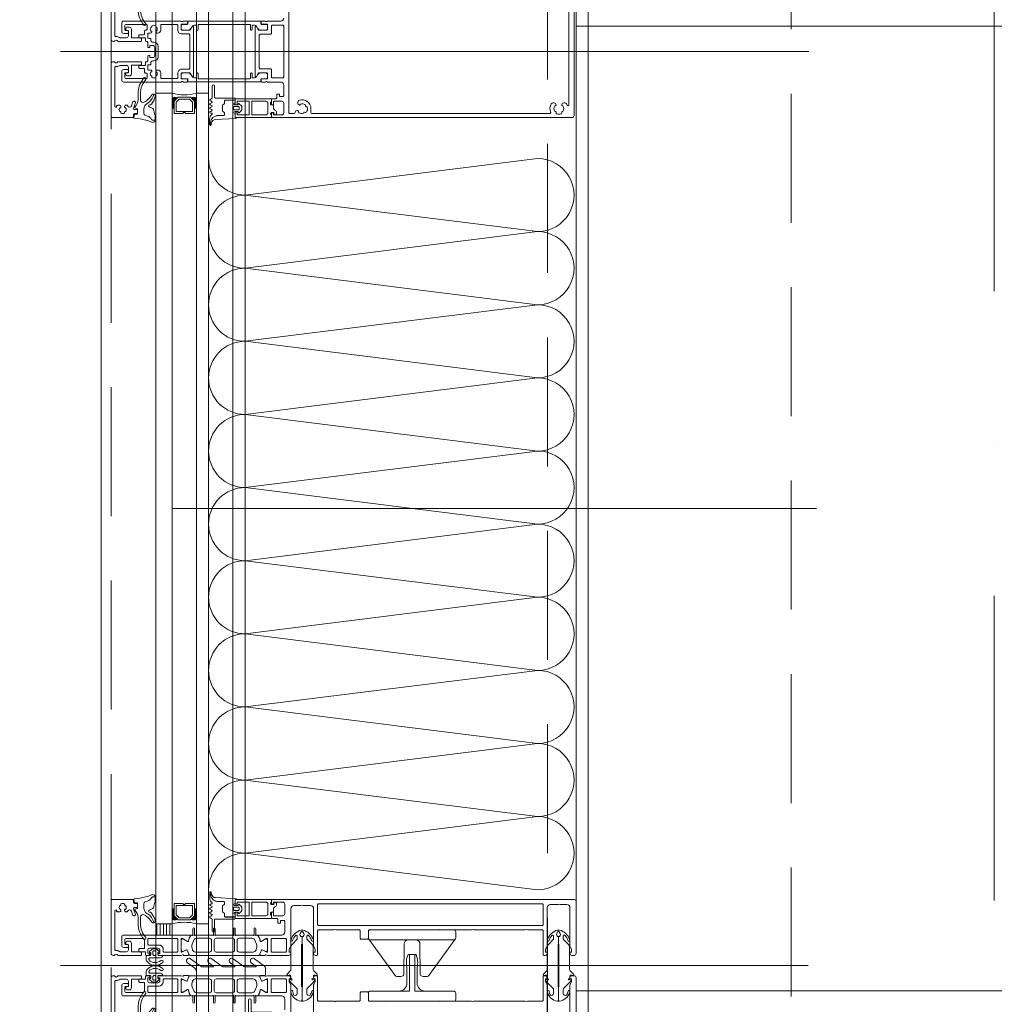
# Model space of a CAD drawing. Header units: millimetres. Extents: x 213386 to 459888, y 74252 to 208052.
# Tile 143 of 256: x 372997 to 373477, y 166688 to 167173. Entities that reach past the tile are written whole.
import ezdxf

# ---------------------------------------------------------------- set-up
doc = ezdxf.new("R2010")
doc.units = ezdxf.units.MM
for name, pattern in [('CK_Čerchovaná 50', [6, 3, -1.5, 0, -1.5]), ('ČERCHOVANÁ', [25.4, 12.7, -6.35, 0, -6.35]), ('ČÁRKOVANÁ', [19.05, 12.7, -6.35])]:
    doc.linetypes.add(name, pattern=pattern)
for name, color, linetype, lineweight in [('FASÁDA DETAILNÍ', 255, 'Continuous', 0), ('NOVA', 255, 'Continuous', 0), ('OSY', 255, 'Continuous', 0), ('TENKA', 255, 'Continuous', 0)]:
    doc.layers.add(name, color=color, linetype=linetype, lineweight=lineweight)

# ---------------------------------------------------------------- blocks, each defined once
blk = doc.blocks.new('nesystémový nástavec 18')
for p, q in [((-18, 6.8), (-18, 8.8)), ((-17.5, 9.3), (-15.36, 9.3)), ((-17, 6.3), (-17.5, 6.3)), ((-11, 8), (-17, 8)), ((-17, 8), (-17, 6.3)), ((-15.36, 9.3), (0, 9.3)), ((-11, 1.3), (-11, 8)), ((-2.8, 8), (-9.7, 8)), ((-9.7, 1.3), (-9.7, 8)), ((-1.8, 2.3), (-1.8, 7)), ((-0.5, 7.3), (-0.5, 6.8)), ((0, 9.3), (0, 7.8)), ((0, 6.3), (0.55, 6.3)), ((0.55, 6.3), (0.95, 5.9)), ((0.95, 5.9), (0.95, 4.8)), ((-18, 0.5), (-18, 1.8)), ((-17.5, 2.3), (-17, 2.3)), ((-1.8, 0), (-17.5, 0)), ((-17, 2.3), (-17, 1.3)), ((-17, 1.3), (-11, 1.3)), ((-9.7, 1.3), (-2.8, 1.3)), ((0, 0), (-1.8, 0)), ((-0.4, 2.23), (-0.5, 2.04)), ((-0.5, 2.04), (-0.5, 2)), ((1.2, 2.44), (0, 2.44)), ((0, 1.5), (0, 0)), ((0.95, 4.8), (0.95, 4.14)), ((0.95, 4.14), (1.2, 4.14)), ((1.2, 1.85), (1.2, 2.44)), ((1.4, 3.94), (1.4, 3.84)), ((1.6, 3.64), (1.6, 3.64)), ((1.8, 1.37), (1.7, 1.35)), ((2.25, 1.63), (1.8, 1.37)), ((2.4, 2.84), (2.4, 1.89))]:
    blk.add_line(p, q)
for centre, radius, start, end in [((-17.5, 8.8), 0.5, 90, 180), ((-17.5, 6.8), 0.5, 180.0012, 269.9988), ((-15.36, 9.8), 0.5, 270, 270.084), ((-2.8, 7), 1, 0, 90), ((0, 7.3), 0.5, 89.9955, 180.0071), ((0, 6.8), 0.5, 179.9949, 270.006), ((-17.5, 1.8), 0.5, 89.999, 180.0002), ((-17.5, 0.5), 0.5, 180, 270), ((-2.8, 2.3), 1, 270, 0), ((0, 2), 0.5, 179.9716, 270.0327), ((0, 1.94), 0.5, 89.9975, 144.0007), ((0.75, 4.8), 0.2, 359.9656, 0.0344), ((1.2, 3.94), 0.2, 359.9707, 90.0249), ((1.7, 1.85), 0.5, 179.9991, 270), ((1.6, 3.84), 0.2, 179.9737, 270.035), ((1.6, 2.84), 0.8, 0.0065, 89.9919), ((2.1, 1.89), 0.3, 299.9815, 0.0183)]:
    blk.add_arc(centre, radius, start, end)
blk = doc.blocks.new('433270')
blk.add_lwpolyline([(1, 0, 0.414364), (0, -1), (0, -1.4, 0.255924), (0.23, -1.83, -0.547723), (0.23, -3.17, 0.255924), (0, -3.6), (0, -14.6, 0.414214), (0.3, -14.9), (1.2, -14.9, 0.414214), (1.7, -14.4), (1.7, -10.3, -0.414214), (2, -10), (6, -10, 0.414248), (7, -9), (7, -7.7, 0.414179), (6.5, -7.2), (5.7, -7.2, 0.414232), (5.4, -7.5), (5.4, -8.2, -0.414198), (5.1, -8.5), (2.8, -8.5, -0.414204), (1.8, -7.5), (1.8, -4.49, -0.147432), (1.97, -3.94, 0.147461), (2.4, -2.5), (2.4, -2.3, -0.414214), (2.9, -1.8), (21.87, -1.8, -0.668178), (22.22, -2.65), (22.16, -2.72, 1), (21.59, -3.29), (21.52, -3.35, 0.198912), (21.38, -3.71), (21.38, -4.05, 0.414214), (22.08, -4.75), (22.38, -4.75, 0.576988), (22.64, -4.3, -0.311246), (24.56, -4.3, 0.576988), (24.82, -4.75), (25.3, -4.75, -0.260065), (25.3, -6.65), (24.82, -6.65, 0.576988), (24.56, -7.1, -0.311246), (22.64, -7.1, 0.576988), (22.38, -6.65), (22.08, -6.65, 0.414214), (21.38, -7.35), (21.38, -7.61, 0.267949), (21.63, -8.04), (21.89, -8.2, -0.637047), (21.73, -10), (19.83, -10.7, 0.315299), (19.5, -11.17), (19.5, -11.49, 0.520567), (20.17, -11.96), (22.83, -10.99, -0.520567), (23.5, -11.46), (23.5, -12.5, 0.414062), (24, -13), (25, -13, 0.414186), (25.5, -12.5), (25.5, -11.5, -0.414182), (26, -11), (27, -11, 0.414214), (27.5, -10.5), (27.5, -0.5, 0.414214), (27, 0), (1, 0)], format="xyb", close=True)
blk = doc.blocks.new('284325')
for points in [[(0.84, -5.23, -0.560316), (0.94, -4.73), (1.94, -4.36, 0.3153), (2.14, -4.08), (2.14, -1.89, 0.451558), (1.8, -1.59), (0.9, -1.7, -0.399586), (0.57, -1.46), (0.3, -0.07, -0.415977), (0.53, 0.29, 0.024107), (6.15, 1.24, 0.076636), (8.99, 2.34, -0.577615), (10.79, 1.3), (10.02, 1.37, 0.283171), (9.08, 0.9, -0.168429), (7.07, -0.74), (5.9, -1.16, 0.315302), (5.24, -2.1), (5.24, -4.21, 0.269719), (6.76, -6.82, -0.194797), (10.18, -11.53, -0.342663), (9.17, -11.17, 0.119207), (5.43, -7.59, 0.578571), (3.63, -8.62), (3.63, -11.77, 0.176415), (6.16, -18.72, -1), (5.24, -19.49, -0.176415), (2.43, -11.77), (2.43, -8.89, 0.208286), (0.84, -5.23)], [(8.95, -6.65), (10.32, -8.78, -0.134555), (10.79, -10.63, -0.339795), (10.19, -11.53, 0.194788), (6.76, -6.81, -0.269736), (5.25, -4.21), (5.25, -2.1, -0.315302), (5.9, -1.17), (7.07, -0.74, 0.168429), (9.09, 0.89, -0.283167), (10.01, 1.36), (10.79, 1.29), (10.79, -0.74, -0.070852), (10.71, -1.3), (9.95, -3.93, -0.241839), (9.08, -4.83), (7.93, -5.22, 0.836024), (8.08, -6.19), (8.11, -6.19, -0.255349), (8.95, -6.65)]]:
    blk.add_lwpolyline(points, format="xyb", close=True)
blk = doc.blocks.new('284336')
for points in [[(-0.7, -9.6), (-10, -9.6, 0.414511), (-10.51, -10.11), (-10.51, -15.51, -1), (-11.69, -15.51), (-11.69, -9.6), (-12.69, -8.95, -0.668884), (-12.6, -8.23), (-11.99, -8.01, 0.766384), (-11.99, -7.21), (-12.6, -6.99, -0.76831), (-12.6, -6.23), (-11.99, -6.01, 0.766384), (-11.99, -5.21), (-12.6, -4.99, -0.76831), (-12.6, -4.23), (-11.99, -4.01, 0.766384), (-11.99, -3.21), (-12.6, -2.99, -0.877523), (-12.5, -2.22), (-12.1, -2.22, 0.698129), (-11.83, -1.5, -0.220231), (-12.89, 0.78), (-12.89, 3.45, -0.157143), (-12.82, 3.68), (-12.69, 3.42, -0.067482), (-12.48, 2.53, 0.393136), (-8.66, -1.02), (-6.1, -1.02, -0.414214), (-5.61, -1.51), (-5.61, -2.22, -0.267949), (-5.85, -2.65), (-6.35, -2.93, 0.267949), (-6.61, -3.38), (-6.61, -5.84, 0.267949), (-6.35, -6.29), (-5.85, -6.57, -0.267949), (-5.61, -7), (-5.61, -8.11, 0.414215), (-5.1, -8.62), (-0.41, -8.62), (-0.41, -9.31, -0.414212), (-0.7, -9.6)], [(-0.41, 0), (-0.41, -2, 0.990243), (-0.4, -3.02), (0.9, -3.02, 0.414214), (1.21, -2.71), (1.21, -2.61, -0.668123), (1.71, -2.4), (2.75, -3.45, -0.199004), (2.89, -3.79), (2.89, -5.43, -0.199038), (2.75, -5.77), (1.71, -6.82, -0.668191), (1.21, -6.61), (1.21, -6.51, 0.414214), (0.9, -6.2), (-0.4, -6.2, 0.990269), (-0.41, -7.22), (-0.41, -8.6), (-5.1, -8.6, -0.414215), (-5.59, -8.11), (-5.59, -7, 0.267949), (-5.84, -6.56), (-6.34, -6.27, -0.267949), (-6.59, -5.84), (-6.59, -3.38, -0.267949), (-6.34, -2.95), (-5.84, -2.66, 0.267949), (-5.59, -2.22), (-5.59, -1.51, 0.414214), (-6.1, -1), (-8.66, -1, -0.393156), (-12.46, 2.53, 0.067572), (-12.67, 3.43), (-12.8, 3.7, -0.637545), (-12.12, 3.53), (-11.92, 2.53, 0.344315), (-10.06, 0.91), (0, 0.38, -0.406913), (0.39, 0), (-0.41, 0)], [(1.7, -4.31, 0.414235), (1.2, -3.81), (-0.7, -3.81, 0.414214), (-1.2, -4.31), (-1.2, -4.91, 0.414214), (-0.7, -5.41), (1.2, -5.41, 0.414235), (1.7, -4.91), (1.7, -4.31)]]:
    blk.add_lwpolyline(points, format="xyb", close=True)
blk = doc.blocks.new('244748_a')
blk.add_lwpolyline([(8.32, -1.69, 0.082248), (6.34, -0.9, -1.09695), (6.94, -0.1, -0.315353), (11.26, -5.15, -0.480529), (10.87, -5.64), (4.27, -5.64), (4.08, -5.45), (-16.53, -5.45), (-16.72, -5.64), (-20.43, -5.64, 0.574019), (-21.93, -4.78), (-22.99, -5.4, 0.524827), (-22.99, -5.9), (-21.93, -6.52, 0.574021), (-20.43, -5.66), (-16.72, -5.66), (-16.53, -5.85), (4.08, -5.85), (4.27, -5.66), (10.87, -5.66, -0.480529), (11.26, -6.15, -0.326229), (6.88, -11.09, -1.09695), (6.28, -10.3, 0.081457), (8.32, -9.61, 0.599203), (7.48, -8.05), (5.52, -8.05, 0.198965), (5.17, -8.2), (2.22, -11.15), (0.93, -12.01, -0.738038), (0.51, -11.62), (0.87, -11, 1), (0.35, -10.7), (0, -11.3), (-0.98, -11.3, 0.619205), (-1.45, -12.06), (-1.28, -12.43, -0.808139), (-2.04, -13.04), (-3.63, -11.44, 0.198906), (-4.34, -11.15), (-14.99, -11.15, -0.198936), (-16.76, -10.42), (-18.98, -8.2, 0.198942), (-19.33, -8.05), (-20.67, -8.05, 0.500217), (-21.09, -8.73, 0.122037), (-18.5, -10.27, -1.093735), (-19.1, -11.07, -0.240768), (-23.7, -6.07, -0.106226), (-23.7, -5.23, -0.256232), (-19, -0.13, -1.093735), (-18.4, -0.92, 0.116856), (-21.09, -2.57, 0.500217), (-20.67, -3.25), (-19.33, -3.25, 0.198942), (-18.98, -3.1), (-16.75, -0.88, -0.198936), (-14.99, -0.15), (-4.34, -0.15, 0.198907), (-3.63, 0.14), (-2.04, 1.74, -0.808139), (-1.28, 1.13), (-1.45, 0.76, 0.619205), (-0.98, 0), (0, 0), (0.35, -0.6, 1), (0.87, -0.3), (0.51, 0.32, -0.738038), (0.93, 0.71), (2.22, -0.15), (5.17, -3.1, 0.198965), (5.52, -3.25), (7.48, -3.25, 0.599203)], format="xyb", close=True)
blk = doc.blocks.new('236134_0100_s_v')
for points in [[(22.8, -23), (22.8, -5), (42, -5, 0.414214), (43, -4), (43, -1, 0.414214), (42, 0), (1, 0, 0.414214), (0, -1), (0, -4, 0.414214), (1, -5), (20.2, -5), (20.2, -23)], [(15, -5, -0.414214), (19, -9), (19, -16.57, 0.165764), (19.53, -23), (23.47, -23, 0.165764), (24, -16.57), (24, -9, -0.414214), (28, -5)]]:
    blk.add_lwpolyline(points, format="xyb")
blk = doc.blocks.new('236134_0200_s_v')
for points in [[(19.58, 5, -0.41166), (17.58, 6.98), (17.45, 22.25, 0.344217), (17.07, 22.73), (16, 23), (14, 23, 0.240828), (13.19, 22.59), (0.19, 4.59)], [(23.42, 5, 0.41166), (25.42, 6.98), (25.55, 22.25, -0.344217), (25.93, 22.73), (27, 23), (29, 23, -0.240828), (29.81, 22.59), (42.81, 4.59)]]:
    blk.add_lwpolyline(points, format="xyb")
blk.add_lwpolyline([(42, 5), (1, 5, 0.414214), (0, 4), (0, 1, 0.414214), (1, 0), (42, 0, 0.414214), (43, 1), (43, 4, 0.414214)], format="xyb", close=True)
blk = doc.blocks.new('*U4004')
for points in [[(0, 0, 0.414243), (0.1, 0.1), (0, 0.9, -1.0001), (0.2, 0.9), (0.1, 0.1, 0.414228), (0.2, 0, 0.414228)], [(0.2, 0, 0.414243), (0.3, 0.1), (0.2, 0.9, -1.0001), (0.4, 0.9), (0.3, 0.1, 0.414228), (0.4, 0, 0.414228)], [(0.4, 0, 0.414243), (0.5, 0.1), (0.4, 0.9, -1.0001), (0.6, 0.9), (0.5, 0.1, 0.414228), (0.6, 0, 0.414228)], [(0.6, 0, 0.414243), (0.7, 0.1), (0.6, 0.9, -1.0001), (0.8, 0.9), (0.7, 0.1, 0.414228), (0.8, 0, 0.414228)], [(0.8, 0, 0.414243), (0.9, 0.1), (0.8, 0.9, -1.0001), (1, 0.9), (0.9, 0.1, 0.414228), (1, 0, 0.414228)], [(1, 0, 0.414243), (1.1, 0.1), (1, 0.9, -1.0001), (1.2, 0.9), (1.1, 0.1, 0.414228), (1.2, 0, 0.414228)], [(1.2, 0, 0.414243), (1.3, 0.1), (1.2, 0.9, -1.0001), (1.4, 0.9), (1.3, 0.1, 0.414228), (1.4, 0, 0.414228)], [(1.4, 0, 0.414243), (1.5, 0.1), (1.4, 0.9, -1.0001), (1.6, 0.9), (1.5, 0.1, 0.414228), (1.6, 0, 0.414228)], [(1.6, 0, 0.414243), (1.7, 0.1), (1.6, 0.9, -1.0001), (1.8, 0.9), (1.7, 0.1, 0.414228), (1.8, 0, 0.414228)], [(1.8, 0, 0.414243), (1.9, 0.1), (1.8001, 0.9, -1.0001), (2, 0.9), (1.9001, 0.1, 0.414228), (2, 0, 0.414228)]]:
    blk.add_lwpolyline(points, format="xyb")
blk = doc.blocks.new('288126')
for points in [[(-16.5, 0), (16.5, 0)], [(-21.36, -6.34), (-17.8, -3.69)], [(-14.71, -4.5), (-19.87, -8.34)], [(-17, -2.08), (-17, -0.5)], [(-8.83, -4.3), (-14.11, -4.3)], [(-10.96, -6.34), (-8.71, -4.66)], [(-4.31, -4.5), (-9.47, -8.34)], [(1.81, -4.3), (-3.71, -4.3)], [(-0.35, -6.36), (1.93, -4.66)], [(6.33, -4.5), (1.14, -8.37)], [(12.21, -4.3), (6.93, -4.3)], [(10.05, -6.36), (12.33, -4.66)], [(16.6, -4.6), (11.54, -8.37)], [(17, -0.5), (17, -3.8)]]:
    blk.add_lwpolyline(points)
for centre, radius, start, end in [((16.5, -0.5), 0.5, 0, 90), ((-16.5, -0.5), 0.5, 90, 180), ((16, -3.8), 1, 306.7059, 0), ((-20.61, -7.34), 1.25, 126.7059, 306.7059), ((-10.21, -7.34), 1.25, 126.7059, 306.7059), ((0.4, -7.37), 1.25, 126.7059, 306.7059), ((10.8, -7.37), 1.25, 126.7059, 306.7059)]:
    blk.add_arc(centre, radius, start, end)
at = {"extrusion": (0, 0, -1)}
for centre, radius, start, end in [((19, -2.08), 2, 180, 233.2941), ((14.11, -5.3), 1, 53.2941, 90), ((8.83, -4.5), 0.2, 90, 233.2941), ((3.71, -5.3), 1, 53.2941, 90), ((-1.81, -4.5), 0.2, 90, 233.2941), ((-6.93, -5.3), 1, 53.2941, 90), ((-12.21, -4.5), 0.2, 90, 233.2941)]:
    blk.add_arc(centre, radius, start, end, dxfattribs=at)
blk = doc.blocks.new('246426')
for points in [[(-1.84, 0.64), (-2.86, -0.38, 0.198926), (-3.15, -1.09), (-3.15, -2.31, 0.198926), (-2.86, -3.02), (-1.84, -4.04, 0.637051), (-1.5, -3.92), (-1.45, -3.4), (-0.3, -3.4, -0.41484), (0, -3.7), (0, -5.19, 0.414232), (0.5, -5.69), (2.14, -5.69, 0.071862), (2.2, -5.68, 0.157876), (3.73, -4.64, 0.360336), (3.48, 2.39, 0.964062), (2.54, 1.48, -0.403385), (2.25, -4.34, -0.190964), (2.11, -4.39), (1.7, -4.39, -0.414214), (1.2, -3.89), (1.2, 1.31, 0.414201), (0.2, 2.31), (0, 2.31), (0, 0.3, -0.414214), (-0.3, 0), (-1.45, 0), (-1.5, 0.52, 0.637051), (-1.84, 0.64)], [(-2.25, -1.4, -0.414214), (-1.85, -1), (-0.4, -1, -0.414214), (0, -1.4), (0, -2, -0.414214), (-0.4, -2.4), (-1.85, -2.4, -0.414214), (-2.25, -2), (-2.25, -1.4)]]:
    blk.add_lwpolyline(points, format="xyb", close=True)

msp = doc.modelspace()

# ---------------------------------------------------------------- hatches: boundary and pattern name
at = {"layer": 'FASÁDA DETAILNÍ'}
h = msp.add_hatch(dxfattribs=at)
h.set_pattern_fill('ANSI31', color=256, scale=0.5, angle=585)
h.set_pattern_definition([(270, (440451.9952, 132822.2332), (1.5875, -8e-16), [])])
h.paths.add_polyline_path([(373071.638, 166727.655), (373071.638, 166722.154), (373063.638, 166722.154), (373063.638, 166727.655)])

# ---------------------------------------------------------------- linework, layer by layer
for p, q in [((373036.638, 145492.154), (373036.638, 169172.154)), ((373063.638, 145492.154), (373063.638, 169172.154)), ((373063.638, 155177.655), (373063.638, 169172.154)), ((373071.638, 169172.154), (373071.638, 145492.154)), ((373071.638, 169172.154), (373071.638, 155177.655)), ((373083.638, 145492.154), (373083.638, 169172.154)), ((373083.638, 155177.655), (373083.638, 169172.154)), ((373089.638, 169172.154), (373089.638, 145492.154)), ((373089.638, 169172.154), (373089.638, 155177.655)), ((373101.638, 145492.154), (373101.638, 169172.154)), ((373101.638, 155177.655), (373101.638, 169172.154)), ((373107.638, 169172.154), (373107.638, 145492.154)), ((373107.638, 169172.154), (373107.638, 155177.655)), ((373276.638, 145732.154), (373276.638, 168932.154)), ((373016.691, 167157.154), (373385.265, 167157.154)), ((373071.637, 167136.654), (373063.637, 167136.654)), ((373063.638, 167136.654), (373063.638, 166727.655)), ((373071.638, 166727.655), (373071.638, 167136.654)), ((373089.637, 167136.654), (373083.637, 167136.654)), ((373083.638, 167136.654), (373083.638, 166727.655)), ((373089.638, 166727.655), (373089.638, 167136.654)), ((373063.638, 166727.655), (373071.638, 166727.655)), ((373089.638, 166727.655), (373083.638, 166727.655)), ((373016.692, 166707.154), (373384.93, 166707.154))]:
    msp.add_line(p, q, dxfattribs=at)
at = {"layer": 'FASÁDA DETAILNÍ', "linetype": 'ČÁRKOVANÁ', "ltscale": 5}
for p, q in [((373041.638, 145497.154), (373041.638, 169167.154)), ((373256.638, 145712.154), (373256.638, 168952.154)), ((373376.638, 145832.154), (373376.638, 168832.154))]:
    msp.add_line(p, q, dxfattribs=at)
at = {"layer": 'FASÁDA DETAILNÍ'}
for points in [[(373270.638, 166738.654), (373270.638, 169058.154)], [(373082.637, 167126.654), (373082.637, 167132.654), (373080.637, 167134.654), (373074.637, 167134.654), (373072.637, 167132.654), (373072.637, 167126.654), (373077.137, 167126.654), (373077.137, 167127.154), (373078.137, 167127.154), (373078.137, 167126.654)], [(373073.637, 167127.654), (373081.637, 167127.654), (373081.637, 167132.24), (373080.223, 167133.654), (373075.19, 167133.654), (373073.637, 167132.24)], [(373082.638, 166737.655), (373082.638, 166731.655), (373080.638, 166729.655), (373074.638, 166729.655), (373072.638, 166731.655), (373072.638, 166737.655), (373077.138, 166737.655), (373077.138, 166737.155), (373078.138, 166737.155), (373078.138, 166737.655)], [(373073.638, 166736.655), (373081.638, 166736.655), (373081.638, 166732.069), (373080.224, 166730.655), (373075.191, 166730.655), (373073.638, 166732.069)], [(373063.638, 166727.655), (373063.638, 166722.154), (373071.638, 166722.154), (373071.638, 166727.655)]]:
    msp.add_lwpolyline(points, close=True, dxfattribs=at)
for points in [[(373269.637, 167188.654), (373269.637, 167125.654, -0.4142136), (373268.637, 167124.654), (373268.637, 167124.654), (373121.137, 167124.654, -0.4142136), (373120.637, 167125.154), (373120.637, 167126.454, -0.4142197), (373121.137, 167126.954), (373121.637, 167126.954), (373121.637, 167125.954), (373125.637, 167125.954, 0.4142136), (373126.637, 167126.954), (373126.637, 167130.004), (373126.637, 167131.654, 0.4142136), (373125.637, 167132.654), (373122.137, 167132.654, 0.4142136), (373121.637, 167132.154), (373121.637, 167130.954), (373121.137, 167130.954, -0.4142012), (373120.637, 167131.454), (373120.637, 167133.454, -0.4142136), (373121.137, 167133.954), (373122.737, 167133.954, 0.4142136), (373123.237, 167134.454), (373123.237, 167136.254), (373124.537, 167136.254), (373124.537, 167135.054), (373126.137, 167135.054, 0.4142136), (373126.637, 167135.554), (373126.637, 167140.653, 0.4142136), (373125.137, 167142.153), (373118.639, 167142.153, 0.3381793), (373118.364, 167142.354), (373117.91, 167142.354, 0.3381812), (373117.637, 167142.154), (373115.757, 167142.154, -0.4142136), (373115.457, 167142.454), (373115.457, 167143.434, -0.4142136), (373115.757, 167143.734), (373118.437, 167143.734, 0.4142136), (373118.637, 167143.934), (373118.637, 167146.154, 0.4142136), (373118.137, 167146.654), (373114.279, 167146.654), (373113.212, 167144.806, -0.2679492), (373112.952, 167144.656), (373112.937, 167144.656, -0.4142136), (373112.637, 167144.956), (373112.637, 167169.353, -0.4142136), (373112.937, 167169.653), (373112.952, 167169.653, -0.2679492), (373113.212, 167169.503), (373114.279, 167167.654), (373118.137, 167167.654, 0.4142136), (373118.637, 167168.154), (373118.637, 167170.374, 0.4142136), (373118.437, 167170.574), (373115.757, 167170.574, -0.4142136), (373115.457, 167170.874), (373115.457, 167171.854, -0.4142136), (373115.757, 167172.154), (373117.637, 167172.154, 0.3381812), (373117.91, 167171.954), (373118.364, 167171.954, 0.3381793), (373118.639, 167172.156), (373125.137, 167172.156, 0.4142136), (373126.637, 167173.656)], [(373129.137, 167187.157), (373129.137, 167127.154, 0.4142136), (373129.637, 167126.654), (373131.787, 167126.654, 0.3851698), (373132.282, 167127.098), (373132.283, 167127.16, -0.5036416), (373133.537, 167128.15), (373133.639, 167128.123, -0.6451801), (373133.728, 167127.583, 0.3417321), (373136.565, 167126.823, -0.6451801), (373136.912, 167127.246), (373137.267, 167127.15, 0.2982166), (373137.787, 167127.322, 0.2087122), (373138.357, 167129.447, 0.2982166), (373137.992, 167129.855), (373137.636, 167129.95, -0.6451801), (373137.548, 167130.49, 0.3417321), (373134.71, 167131.25, -0.6451801), (373134.364, 167130.827), (373134.261, 167130.855, -0.4142136), (373133.554, 167132.079), (373133.68, 167132.548, -0.2588738), (373134.354, 167133.245, -0.5036077), (373140.037, 167129.038), (373140.037, 167127.154, 0.4140895), (373140.537, 167126.655), (373257.621, 167126.655, 0.5349769), (373258.083, 167127.347, -0.2426125), (373258.413, 167131.366), (373258.413, 167131.366, -0.2587772), (373259.261, 167131.836), (373259.746, 167131.836, -0.4142136), (373260.746, 167130.836), (373260.746, 167130.731, -0.6451801), (373260.248, 167130.505, 0.3417321), (373260.248, 167127.568, -0.6451801), (373260.746, 167127.342), (373260.746, 167126.974, 0.2982166), (373261.046, 167126.516, 0.2087122), (373263.246, 167126.516, 0.2982166), (373263.546, 167126.974), (373263.546, 167127.342, -0.6451801), (373264.044, 167127.568, 0.3417321), (373264.044, 167130.505, -0.6451801), (373263.546, 167130.731), (373263.546, 167130.836, -0.4142136), (373264.546, 167131.836), (373265.03, 167131.836, -0.2587772), (373265.878, 167131.366, -0.0377754), (373266.186, 167130.778, 0.8147642), (373267.146, 167130.976), (373267.146, 167183.333, 0.8147642)], [(373127.138, 166685.354), (373127.138, 166690.653, 0.4141667), (373125.638, 166692.153), (373118.641, 166692.154), (373114.54, 166692.154, -0.5773503), (373114.194, 166692.754), (373114.692, 166693.617), (373115.12, 166695.11, -0.4887011), (373115.559, 166695.286), (373118.025, 166693.854), (373118.446, 166693.854, 0.4325656), (373118.641, 166694.054), (373118.641, 166700.359, 0.5483974), (373118.359, 166700.545), (373115.975, 166699.476, -0.4253361), (373115.708, 166699.584), (373114.892, 166701.607, -0.5315629), (373115.262, 166702.157), (373117.327, 166702.157, -0.2313061), (373117.563, 166702.041, 0.3061853), (373117.883, 166701.937), (373118.641, 166702.154), (373129.144, 166702.154, -0.4142136), (373130.144, 166701.154), (373130.144, 166700.654), (373129.344, 166700.654), (373129.344, 166699.154), (373130.004, 166698.011, -0.1316504), (373130.138, 166697.511), (373130.138, 166679.146, 0.4142136)], [(373141.338, 166679.146), (373141.338, 166697.511, -0.1316504), (373141.472, 166698.011), (373142.133, 166699.154), (373142.133, 166700.654), (373141.333, 166700.654), (373141.333, 166701.154, -0.4142136), (373142.333, 166702.154), (373142.838, 166702.154, -0.4142136), (373143.338, 166701.654), (373143.338, 166690.054, 0.4142136), (373143.838, 166689.554), (373151.238, 166689.554, 0.3999851), (373152.238, 166689.554), (373163.838, 166689.554, 0.4142136), (373164.338, 166690.054), (373164.338, 166693.654, -0.4142136), (373164.838, 166694.154), (373167.838, 166694.154, -0.4142136), (373168.338, 166693.654), (373168.338, 166690.054, 0.4142136), (373168.838, 166689.554), (373176.138, 166689.554, 0.38324), (373177.138, 166689.554), (373202.638, 166689.554, 0.38324), (373203.638, 166689.554), (373219.138, 166689.554, 0.38324), (373220.138, 166689.554), (373245.638, 166689.554, 0.38324), (373246.638, 166689.554), (373253.938, 166689.554, 0.4142136), (373254.438, 166690.054), (373254.438, 166701.654, -0.4142136), (373254.938, 166702.154), (373255.438, 166702.154, -0.4142136), (373256.438, 166701.154), (373256.438, 166700.654), (373255.638, 166700.654), (373255.638, 166699.154), (373256.304, 166698.001, -0.1169365), (373256.438, 166697.501), (373256.438, 166678.646, 0.4142315)], [(373267.638, 166678.646), (373267.638, 166697.501, -0.1169365), (373267.772, 166698.001), (373268.438, 166699.154), (373268.438, 166700.654), (373267.638, 166700.654), (373267.638, 166701.154, -0.4142136), (373268.638, 166702.154), (373269.638, 166702.154, -0.4142136), (373270.638, 166701.154), (373270.638, 166675.654, -0.4142135)]]:
    msp.add_lwpolyline(points, format="xyb", dxfattribs=at)
for points in [[(373047.837, 167142.154, -0.4142136), (373046.837, 167143.154), (373046.837, 167147.254, -0.4142136), (373047.837, 167148.254), (373049.637, 167148.254, -0.4142136), (373050.137, 167147.754), (373050.137, 167147.254, -0.4142136), (373049.637, 167146.754), (373048.837, 167146.754, 0.414219), (373048.337, 167146.254), (373048.337, 167144.354, 0.4142063), (373048.837, 167143.854), (373058.837, 167143.854, 0.4142136), (373059.337, 167144.354), (373059.337, 167146.054, 0.4142136), (373058.837, 167146.554), (373058.637, 167146.554, -0.4142136), (373058.137, 167147.054), (373058.137, 167148.355, 0.4142136), (373057.637, 167148.855), (373055.737, 167148.855, -0.4142136), (373055.237, 167149.355), (373055.237, 167150.355), (373058.237, 167150.355, 0.4142136), (373058.537, 167150.655), (373058.537, 167151.853, -0.4139712), (373058.837, 167152.153), (373059.137, 167152.153, 0.4142136), (373059.637, 167152.653), (373059.637, 167154.654, -0.4142136), (373060.137, 167155.154), (373060.637, 167155.154), (373060.637, 167154.154), (373062.137, 167154.154, 0.4142766), (373063.137, 167155.154), (373063.137, 167159.154, 0.4142766), (373062.137, 167160.154), (373060.637, 167160.154), (373060.637, 167159.154), (373060.137, 167159.154, -0.4142136), (373059.637, 167159.654), (373059.637, 167161.656, 0.4142136), (373059.137, 167162.156), (373058.837, 167162.156, -0.4139712), (373058.537, 167162.456), (373058.537, 167163.654, 0.4142136), (373058.237, 167163.954), (373055.237, 167163.954), (373055.237, 167164.954, -0.4142136), (373055.737, 167165.454), (373057.637, 167165.454, 0.4142136), (373058.137, 167165.954), (373058.137, 167167.254, -0.4142136), (373058.637, 167167.754), (373058.837, 167167.754, 0.4142136), (373059.337, 167168.254), (373059.337, 167169.954, 0.4142136), (373058.837, 167170.454), (373048.837, 167170.455, 0.4142063), (373048.337, 167169.955), (373048.337, 167168.054, 0.414219), (373048.837, 167167.554), (373049.637, 167167.554, -0.4142136), (373050.137, 167167.054), (373050.137, 167166.554, -0.4142136), (373049.637, 167166.054), (373047.837, 167166.054, -0.4142136), (373046.837, 167167.054), (373046.837, 167171.154, -0.4142136), (373047.837, 167172.154), (373076.137, 167172.154, 0.3382125), (373076.41, 167171.954), (373076.864, 167171.954, 0.3381812), (373077.137, 167172.154), (373079.017, 167172.154, -0.4142136), (373079.317, 167171.854), (373079.317, 167170.874, -0.4142136), (373079.017, 167170.574), (373076.337, 167170.574, 0.4142136), (373076.137, 167170.374), (373076.137, 167168.154, 0.4142137), (373076.637, 167167.654), (373080.537, 167167.654), (373081.61, 167169.513, -0.767327), (373082.137, 167169.372), (373082.137, 167144.937, -0.767327), (373081.61, 167144.796), (373080.537, 167146.654), (373076.637, 167146.654, 0.4142137), (373076.137, 167146.154), (373076.137, 167143.934, 0.4142136), (373076.337, 167143.734), (373079.017, 167143.734, -0.4142136), (373079.317, 167143.434), (373079.317, 167142.454, -0.4142136), (373079.017, 167142.154), (373077.137, 167142.154, 0.3381812), (373076.864, 167142.354), (373076.41, 167142.354, 0.3382125), (373076.137, 167142.154), (373047.837, 167142.154)], [(373074.437, 167146.454, -0.417268), (373076.407, 167148.454), (373079.837, 167148.454, 0.4142136), (373080.337, 167148.954), (373080.337, 167165.354, 0.4142136), (373079.837, 167165.854), (373076.407, 167165.854, -0.417268), (373074.437, 167167.854), (373074.437, 167169.954, 0.4142136), (373073.937, 167170.454), (373066.537, 167170.454, 0.4142136), (373066.037, 167169.954), (373066.037, 167167.754, -0.4142136), (373064.537, 167166.254), (373064.179, 167166.254, -0.4142136), (373063.579, 167166.854), (373063.579, 167166.93, -0.5769884), (373064.028, 167167.19, 0.3112459), (373064.028, 167169.119, -0.5769884), (373063.579, 167169.379), (373063.579, 167169.857, 0.2600646), (373061.679, 167169.857), (373061.679, 167169.379, -0.5769884), (373061.229, 167169.119, 0.3112459), (373061.229, 167167.19, -0.5769884), (373061.679, 167166.93), (373061.679, 167166.854, -0.4142136), (373061.079, 167166.254), (373060.137, 167166.254, 0.4142136), (373059.637, 167165.754), (373059.637, 167164.154, 0.4142136), (373060.137, 167163.654), (373060.637, 167163.654, -0.4142136), (373061.137, 167163.154), (373061.137, 167162.754, 0.4142129), (373062.137, 167161.754), (373062.737, 167161.754, -0.4142129), (373064.737, 167159.754), (373064.737, 167154.554, -0.4142129), (373062.737, 167152.554), (373062.137, 167152.554, 0.4142129), (373061.137, 167151.554), (373061.137, 167151.154, -0.4142136), (373060.637, 167150.654), (373060.137, 167150.654, 0.4142136), (373059.637, 167150.154), (373059.637, 167148.554, 0.4142136), (373060.137, 167148.054), (373061.079, 167148.054, -0.4142136), (373061.679, 167147.454), (373061.679, 167147.379, -0.5769884), (373061.229, 167147.119, 0.3112459), (373061.229, 167145.19, -0.5769884), (373061.679, 167144.93), (373061.679, 167144.451, 0.2600646), (373063.579, 167144.451), (373063.579, 167144.93, -0.5769884), (373064.028, 167145.19, 0.3112459), (373064.028, 167147.119, -0.5769884), (373063.579, 167147.379), (373063.579, 167147.454, -0.4142136), (373064.179, 167148.054), (373064.537, 167148.054, -0.4142136), (373066.037, 167146.554), (373066.037, 167144.354, 0.4142136), (373066.537, 167143.854), (373073.937, 167143.854, 0.4142136), (373074.437, 167144.354), (373074.437, 167146.454)], [(373110.31, 167168.033), (373110.31, 167170.233, 0.4142126), (373110.01, 167170.533), (373084.81, 167170.533, 0.4142126), (373084.51, 167170.233), (373084.51, 167168.033, -1), (373083.71, 167168.033), (373083.71, 167169.843, 0.4142136), (373083.41, 167170.143), (373082.515, 167170.143, 0.2679501), (373081.649, 167169.643), (373081.096, 167168.685, -0.2679492), (373079.364, 167167.685), (373076.966, 167167.685, -0.4142136), (373076.166, 167168.485), (373076.166, 167170.054, -0.4142136), (373076.636, 167170.524), (373079.037, 167170.524, 0.4142136), (373079.367, 167170.854), (373079.367, 167171.833, -0.4142139), (373079.667, 167172.133), (373115.126, 167172.133, -0.4142139), (373115.426, 167171.833), (373115.426, 167170.855, 0.4142136), (373115.756, 167170.525), (373118.157, 167170.525, -0.4142136), (373118.627, 167170.055), (373118.627, 167168.485, -0.4142136), (373117.827, 167167.685), (373115.429, 167167.685, -0.2679492), (373113.697, 167168.685), (373113.144, 167169.643, 0.2744855), (373112.306, 167170.143), (373111.41, 167170.143, 0.4142136), (373111.11, 167169.843), (373111.11, 167168.033, -1), (373110.31, 167168.033)], [(373120.132, 167148.655, -0.4142136), (373120.632, 167148.155), (373120.632, 167144.655, 0.4142136), (373121.132, 167144.155), (373126.137, 167144.155, 0.4142136), (373126.637, 167144.655), (373126.637, 167169.655, 0.4142136), (373126.137, 167170.155), (373121.132, 167170.155, 0.4142136), (373120.632, 167169.655), (373120.632, 167166.155, -0.4142136), (373120.132, 167165.655), (373115.097, 167165.655, 0.4142136), (373114.597, 167165.155), (373114.597, 167149.155, 0.4142136), (373115.097, 167148.655), (373120.132, 167148.655)], [(373110.01, 167143.776), (373084.81, 167143.776, -0.4142126), (373084.51, 167144.076), (373084.51, 167146.276, 1), (373083.71, 167146.276), (373083.71, 167144.466, -0.4142136), (373083.41, 167144.166), (373082.515, 167144.166, -0.2679501), (373081.649, 167144.666), (373081.096, 167145.624, 0.2679492), (373079.364, 167146.624), (373076.966, 167146.624, 0.4142136), (373076.166, 167145.824), (373076.166, 167144.254, 0.4142136), (373076.636, 167143.784), (373079.037, 167143.784, -0.4142136), (373079.367, 167143.454), (373079.367, 167142.476, 0.4142139), (373079.667, 167142.176), (373115.126, 167142.176, 0.4142139), (373115.426, 167142.476), (373115.426, 167143.454, -0.4142136), (373115.756, 167143.784), (373118.157, 167143.784, 0.4142136), (373118.627, 167144.254), (373118.627, 167145.824, 0.4142136), (373117.827, 167146.624), (373115.429, 167146.624, 0.2679492), (373113.697, 167145.624), (373113.144, 167144.666, -0.2744855), (373112.306, 167144.166), (373111.41, 167144.166, -0.4142136), (373111.11, 167144.466), (373111.11, 167146.276, 1), (373110.31, 167146.276), (373110.31, 167144.076, -0.4142126), (373110.01, 167143.776)], [(373269.638, 166739.654), (373121.138, 166739.654, 0.4142136), (373120.638, 166739.154), (373120.638, 166737.854, 0.4142197), (373121.138, 166737.354), (373121.638, 166737.354), (373121.638, 166738.354), (373126.138, 166738.354, -0.4142136), (373127.138, 166737.354), (373127.138, 166732.654, -0.4142136), (373126.138, 166731.654), (373121.638, 166731.654), (373121.638, 166733.354), (373121.138, 166733.354, 0.4142012), (373120.638, 166732.854), (373120.638, 166730.854, 0.4142136), (373121.138, 166730.354), (373123.282, 166730.354, -0.4142136), (373123.782, 166729.854), (373123.782, 166728.055), (373125.033, 166728.055), (373125.033, 166729.255), (373126.838, 166729.255, -0.4142136), (373127.138, 166728.955), (373127.138, 166723.656, -0.4141667), (373125.638, 166722.156), (373118.641, 166722.154), (373114.54, 166722.155, 0.5773503), (373114.194, 166721.555), (373114.692, 166720.691), (373115.12, 166719.199, 0.4887011), (373115.559, 166719.023), (373118.025, 166720.454), (373118.446, 166720.454, -0.4325656), (373118.641, 166720.254), (373118.641, 166713.95, -0.5483974), (373118.359, 166713.764), (373115.975, 166714.833, 0.4253361), (373115.708, 166714.725), (373114.892, 166712.702, 0.5315629), (373115.262, 166712.152), (373117.327, 166712.152, 0.2313061), (373117.563, 166712.268, -0.3061853), (373117.883, 166712.372), (373118.641, 166712.154), (373129.144, 166712.154, 0.4142136), (373130.144, 166713.154), (373130.144, 166713.654), (373129.344, 166713.654), (373129.344, 166715.154), (373130.004, 166716.298, 0.1316504), (373130.138, 166716.798), (373130.138, 166735.163, -0.4142136), (373131.638, 166736.663), (373135.139, 166736.663, -0.3999851), (373136.139, 166736.663), (373139.838, 166736.663, -0.4142136), (373141.338, 166735.163), (373141.338, 166716.798, 0.1316504), (373141.472, 166716.298), (373142.133, 166715.154), (373142.133, 166713.654), (373141.333, 166713.654), (373141.333, 166713.154, 0.4142136), (373142.333, 166712.154), (373142.838, 166712.154, 0.4142136), (373143.338, 166712.654), (373143.338, 166724.254, -0.4142136), (373143.838, 166724.754), (373151.238, 166724.754, -0.3999851), (373152.238, 166724.754), (373163.838, 166724.754, -0.4142136), (373164.338, 166724.254), (373164.338, 166720.654, 0.4142136), (373164.838, 166720.154), (373167.838, 166720.154, 0.4142136), (373168.338, 166720.654), (373168.338, 166724.254, -0.4142136), (373168.838, 166724.754), (373176.138, 166724.754, -0.38324), (373177.138, 166724.754), (373202.638, 166724.754, -0.38324), (373203.638, 166724.754), (373219.138, 166724.754, -0.38324), (373220.138, 166724.754), (373245.638, 166724.754, -0.38324), (373246.638, 166724.754), (373253.938, 166724.754, -0.4142136), (373254.438, 166724.254), (373254.438, 166712.654, 0.4142136), (373254.938, 166712.154), (373255.438, 166712.154, 0.4142136), (373256.438, 166713.154), (373256.438, 166713.654), (373255.638, 166713.654), (373255.638, 166715.154), (373256.304, 166716.308, 0.1169365), (373256.438, 166716.808), (373256.438, 166735.663, -0.4142315), (373257.938, 166737.163), (373261.648, 166737.163, -0.3999851), (373262.648, 166737.163), (373266.138, 166737.163, -0.4142315), (373267.638, 166735.663), (373267.638, 166716.808, 0.1169365), (373267.772, 166716.308), (373268.438, 166715.154), (373268.438, 166713.654), (373267.638, 166713.654), (373267.638, 166713.154, 0.4142136), (373268.638, 166712.154), (373269.638, 166712.154, 0.4142136), (373270.638, 166713.154), (373270.638, 166738.654, 0.4142135), (373269.638, 166739.654)], [(373143.838, 166737.554), (373253.938, 166737.554, -0.4142136), (373254.438, 166737.054), (373254.438, 166727.354, -0.4142136), (373253.938, 166726.854), (373143.838, 166726.854, -0.4142136), (373143.338, 166727.354), (373143.338, 166737.054, -0.4142136), (373143.838, 166737.554)], [(373114.299, 166712.154), (373102.388, 166712.154), (373080.477, 166712.154, -0.3058367), (373080.014, 166712.467), (373079.091, 166714.754, 0.4253361), (373078.824, 166714.862), (373077.205, 166714.146, -0.5437525), (373076.148, 166714.83), (373076.148, 166719.734, -0.5781822), (373077.05, 166720.253), (373079.241, 166718.992, 0.4885049), (373079.68, 166719.169), (373080.115, 166720.683), (373080.877, 166722.004, -0.2824777), (373081.153, 166722.154), (373081.598, 166722.154, 1.4470094), (373081.948, 166722.286), (373081.948, 166725.254, -1), (373082.748, 166725.254), (373082.748, 166722.286, 1.4470094), (373083.099, 166722.153), (373091.638, 166722.154, 1.4470094), (373091.988, 166722.286), (373091.988, 166725.254, -1), (373092.788, 166725.254), (373092.788, 166722.286, 1.4470094), (373093.139, 166722.153), (373101.638, 166722.154, 1.4470094), (373101.988, 166722.286), (373101.988, 166725.254, -1), (373102.788, 166725.254), (373102.788, 166722.286, 1.4470094), (373103.139, 166722.153), (373111.678, 166722.154, 1.4470094), (373112.028, 166722.286), (373112.028, 166725.254, -1), (373112.828, 166725.254), (373112.828, 166722.286, 1.4470094), (373113.179, 166722.153), (373113.624, 166722.154, -0.2824777), (373113.9, 166722.004), (373114.662, 166720.683), (373115.096, 166719.169, 0.4885049), (373115.535, 166718.992), (373117.727, 166720.253, -0.5781822), (373118.628, 166719.734), (373118.628, 166714.83, -0.5437525), (373117.572, 166714.146), (373115.953, 166714.862, 0.4253361), (373115.686, 166714.754), (373114.763, 166712.467, -0.3058367), (373114.299, 166712.154)], [(373076.138, 166712.154), (373065.139, 166712.154, -0.4144257), (373064.638, 166712.654), (373064.638, 166713.148), (373065.638, 166713.148), (373065.638, 166714.648, 0.4142136), (373064.638, 166715.648), (373063.138, 166715.648, 0.3999851), (373062.138, 166715.648), (373060.638, 166715.648, 0.4142136), (373059.638, 166714.648), (373059.638, 166713.154), (373060.638, 166713.154), (373060.638, 166712.654, -0.4144559), (373060.138, 166712.154), (373058.838, 166712.156, -0.4139712), (373058.538, 166712.456), (373058.538, 166713.654, 0.4142136), (373058.238, 166713.954), (373055.238, 166713.954), (373055.238, 166714.954, -0.4142136), (373055.738, 166715.454), (373057.638, 166715.454, 0.4142136), (373058.138, 166715.954), (373058.138, 166719.454, 0.4142056), (373057.138, 166720.454), (373048.838, 166720.455, 0.4142063), (373048.338, 166719.955), (373048.338, 166718.054, 0.414219), (373048.838, 166717.554), (373049.638, 166717.554, -0.4142136), (373050.138, 166717.054), (373050.138, 166716.554, -0.4142136), (373049.638, 166716.054), (373047.838, 166716.054, -0.4142136), (373046.838, 166717.054), (373046.838, 166721.154, -0.4142136), (373047.838, 166722.154), (373076.138, 166722.154), (373080.238, 166722.155, -0.5773503), (373080.585, 166721.555), (373080.086, 166720.691), (373079.659, 166719.199, -0.4887011), (373079.219, 166719.023), (373076.754, 166720.454), (373076.333, 166720.454, 0.4325656), (373076.138, 166720.254), (373076.138, 166713.95, 0.5483974), (373076.42, 166713.764), (373078.804, 166714.833, -0.4253361), (373079.071, 166714.725), (373079.887, 166712.702, -0.5315625), (373079.516, 166712.152), (373077.452, 166712.152, -0.2313061), (373077.216, 166712.268, 0.3061853), (373076.896, 166712.372), (373076.138, 166712.154)], [(373073.938, 166720.454), (373060.238, 166720.454, 0.4142136), (373059.738, 166719.954), (373059.738, 166717.748, 0.4142136), (373060.238, 166717.248), (373065.208, 166717.248, -0.4111388), (373067.238, 166715.248), (373067.238, 166714.254, 0.4142136), (373067.738, 166713.754), (373073.938, 166713.754, 0.4142136), (373074.438, 166714.254), (373074.438, 166719.954, 0.4142136), (373073.938, 166720.454)], [(373083.188, 166713.753), (373090.088, 166713.753, 0.4142178), (373091.088, 166714.753), (373091.088, 166719.554, 0.4142178), (373090.088, 166720.554), (373083.726, 166720.554, 0.305619), (373082.336, 166719.616), (373081.557, 166717.692, 0.1764286), (373081.485, 166715.64), (373081.761, 166714.79, 0.3249157), (373083.188, 166713.753)], [(373093.388, 166713.753), (373101.388, 166713.753, 0.4142136), (373102.388, 166714.753), (373102.388, 166719.554, 0.4142136), (373101.388, 166720.554), (373093.388, 166720.554, 0.4142136), (373092.388, 166719.554), (373092.388, 166714.753, 0.4142136), (373093.388, 166713.753)], [(373104.688, 166713.753), (373111.589, 166713.753, 0.3249157), (373113.015, 166714.79), (373113.291, 166715.64, 0.1764286), (373113.219, 166717.692), (373112.441, 166719.616, 0.305619), (373111.05, 166720.554), (373104.688, 166720.554, 0.4142178), (373103.688, 166719.554), (373103.688, 166714.753, 0.4142178), (373104.688, 166713.753)], [(373127.938, 166714.255, -0.4142136), (373127.438, 166713.755), (373120.938, 166713.755, -0.4142136), (373120.438, 166714.255), (373120.438, 166719.955, -0.4142136), (373120.938, 166720.455), (373127.438, 166720.455, -0.4142136), (373127.938, 166719.955), (373127.938, 166714.255)], [(373076.138, 166702.154), (373065.139, 166702.154, 0.4144257), (373064.638, 166701.654), (373064.638, 166701.161), (373065.638, 166701.161), (373065.638, 166699.661, -0.4142136), (373064.638, 166698.661), (373063.138, 166698.661, -0.3999851), (373062.138, 166698.661), (373060.638, 166698.661, -0.4142136), (373059.638, 166699.661), (373059.638, 166701.154), (373060.638, 166701.154), (373060.638, 166701.654, 0.4144559), (373060.138, 166702.154), (373058.838, 166702.153, 0.4139712), (373058.538, 166701.853), (373058.538, 166700.655, -0.4142136), (373058.238, 166700.355), (373055.238, 166700.355), (373055.238, 166699.355, 0.4142136), (373055.738, 166698.855), (373057.638, 166698.855, -0.4142136), (373058.138, 166698.355), (373058.138, 166694.855, -0.4142056), (373057.138, 166693.855), (373048.838, 166693.854, -0.4142063), (373048.338, 166694.354), (373048.338, 166696.254, -0.414219), (373048.838, 166696.754), (373049.638, 166696.754, 0.4142136), (373050.138, 166697.254), (373050.138, 166697.754, 0.4142136), (373049.638, 166698.254), (373047.838, 166698.254, 0.4142136), (373046.838, 166697.254), (373046.838, 166693.154, 0.4142136), (373047.838, 166692.154), (373076.138, 166692.154), (373080.238, 166692.154, 0.5773503), (373080.585, 166692.754), (373080.086, 166693.617), (373079.659, 166695.11, 0.4887011), (373079.219, 166695.286), (373076.754, 166693.854), (373076.333, 166693.854, -0.4325656), (373076.138, 166694.054), (373076.138, 166700.359, -0.5483974), (373076.42, 166700.545), (373078.804, 166699.476, 0.4253361), (373079.071, 166699.584), (373079.887, 166701.607, 0.5315625), (373079.516, 166702.157), (373077.452, 166702.157, 0.2313061), (373077.216, 166702.041, -0.3061853), (373076.896, 166701.937), (373076.138, 166702.154)], [(373073.938, 166693.854), (373060.238, 166693.854, -0.4142136), (373059.738, 166694.354), (373059.738, 166696.561, -0.4142136), (373060.238, 166697.061), (373065.208, 166697.061, 0.4111388), (373067.238, 166699.061), (373067.238, 166700.054, -0.4142136), (373067.738, 166700.554), (373073.938, 166700.554, -0.4142136), (373074.438, 166700.054), (373074.438, 166694.354, -0.4142136), (373073.938, 166693.854)], [(373114.299, 166702.154), (373102.388, 166702.155), (373080.477, 166702.154, 0.3058367), (373080.014, 166701.842), (373079.091, 166699.554, -0.4253361), (373078.824, 166699.447), (373077.205, 166700.163, 0.5437525), (373076.148, 166699.479), (373076.148, 166694.574, 0.5781822), (373077.05, 166694.056), (373079.241, 166695.317, -0.4885049), (373079.68, 166695.14), (373080.115, 166693.626), (373080.877, 166692.305, 0.2824777), (373081.153, 166692.155), (373081.598, 166692.155, -1.4470094), (373081.948, 166692.023), (373081.948, 166689.055, 1), (373082.748, 166689.055), (373082.748, 166692.023, -1.4470094), (373083.099, 166692.155), (373091.638, 166692.155, -1.4470094), (373091.988, 166692.023), (373091.988, 166689.055, 1), (373092.788, 166689.055), (373092.788, 166692.023, -1.4470094), (373093.139, 166692.155), (373101.638, 166692.155, -1.4470094), (373101.988, 166692.023), (373101.988, 166689.055, 1), (373102.788, 166689.055), (373102.788, 166692.023, -1.4470094), (373103.139, 166692.155), (373111.678, 166692.155, -1.4470094), (373112.028, 166692.023), (373112.028, 166689.055, 1), (373112.828, 166689.055), (373112.828, 166692.023, -1.4470094), (373113.179, 166692.155), (373113.624, 166692.155, 0.2824777), (373113.9, 166692.305), (373114.662, 166693.626), (373115.096, 166695.14, -0.4885049), (373115.535, 166695.317), (373117.727, 166694.056, 0.5781822), (373118.628, 166694.574), (373118.628, 166699.479, 0.5437525), (373117.572, 166700.163), (373115.953, 166699.447, -0.4253361), (373115.686, 166699.554), (373114.763, 166701.842, 0.3058367), (373114.299, 166702.154)], [(373083.188, 166700.555), (373090.088, 166700.556, -0.4142178), (373091.088, 166699.556), (373091.088, 166694.755, -0.4142178), (373090.088, 166693.755), (373083.726, 166693.755, -0.305619), (373082.336, 166694.693), (373081.557, 166696.617, -0.1764286), (373081.485, 166698.669), (373081.761, 166699.519, -0.3249157), (373083.188, 166700.555)], [(373093.388, 166700.555), (373101.388, 166700.555, -0.4142136), (373102.388, 166699.555), (373102.388, 166694.755, -0.4142136), (373101.388, 166693.755), (373093.388, 166693.755, -0.4142136), (373092.388, 166694.755), (373092.388, 166699.555, -0.4142136), (373093.388, 166700.555)], [(373104.688, 166700.556), (373111.589, 166700.555, -0.3249157), (373113.015, 166699.519), (373113.291, 166698.669, -0.1764286), (373113.219, 166696.617), (373112.441, 166694.693, -0.305619), (373111.05, 166693.755), (373104.688, 166693.755, -0.4142178), (373103.688, 166694.755), (373103.688, 166699.556, -0.4142178), (373104.688, 166700.556)], [(373127.938, 166700.054, 0.4142136), (373127.438, 166700.554), (373120.938, 166700.554, 0.4142136), (373120.438, 166700.054), (373120.438, 166694.354, 0.4142136), (373120.938, 166693.854), (373127.438, 166693.854, 0.4142136), (373127.938, 166694.354), (373127.938, 166700.054)]]:
    msp.add_lwpolyline(points, format="xyb", close=True, dxfattribs=at)
for centre, radius, start, end in [((373077.637, 167158.546), 22.699, 254.67278, 285.32722), ((373072.989, 167131.104), 3.546, 67.29382, 112.40905), ((373072.875, 167131.47), 2.897, 65.30667, 115.29515), ((373072.706, 167131.819), 2.248, 61.52734, 118.40281), ((373072.561, 167132.063), 1.712, 57.29495, 122.68565), ((373072.423, 167132.224), 1.263, 51.96563, 128.49956), ((373072.275, 167132.314), 0.879, 43.99491, 136.49644), ((373072.137, 167132.302), 0.596, 33.03656, 146.96344), ((373072.137, 167132.009), 0.596, 33.03656, 146.96344), ((373072.137, 167131.717), 0.596, 33.03656, 146.96344), ((373072.137, 167131.424), 0.596, 33.03656, 146.96344), ((373072.137, 167131.132), 0.596, 33.03656, 146.96344), ((373072.137, 167130.839), 0.596, 33.03656, 146.96344), ((373072.137, 167130.547), 0.596, 33.03656, 146.96344), ((373072.137, 167130.254), 0.596, 33.03656, 146.96344), ((373072.137, 167129.962), 0.596, 33.03656, 146.96344), ((373072.137, 167129.669), 0.596, 33.03656, 146.96344), ((373082.285, 167131.104), 3.546, 67.59095, 112.70618), ((373082.399, 167131.47), 2.897, 64.70485, 114.69333), ((373082.568, 167131.819), 2.248, 61.59719, 118.47266), ((373082.712, 167132.063), 1.712, 57.31435, 122.70505), ((373082.851, 167132.224), 1.263, 51.50044, 128.03437), ((373082.999, 167132.314), 0.879, 43.50356, 136.00509), ((373083.137, 167132.302), 0.596, 33.03656, 146.96344), ((373083.137, 167132.009), 0.596, 33.03656, 146.96344), ((373083.137, 167131.717), 0.596, 33.03656, 146.96344), ((373083.137, 167131.424), 0.596, 33.03656, 146.96344), ((373083.137, 167131.132), 0.596, 33.03656, 146.96344), ((373083.137, 167130.839), 0.596, 33.03656, 146.96344), ((373083.137, 167130.547), 0.596, 33.03656, 146.96344), ((373083.137, 167130.254), 0.596, 33.03656, 146.96344), ((373083.137, 167129.962), 0.596, 33.03656, 146.96344), ((373083.137, 167129.669), 0.596, 33.03656, 146.96344), ((373072.137, 167129.377), 0.596, 33.03656, 146.96344), ((373072.137, 167129.084), 0.596, 33.03656, 146.96344), ((373072.137, 167128.792), 0.596, 33.03656, 146.96344), ((373083.137, 167129.377), 0.596, 33.03656, 146.96344), ((373083.137, 167129.084), 0.596, 33.03656, 146.96344), ((373083.137, 167128.792), 0.596, 33.03656, 146.96344), ((373072.138, 166735.517), 0.596, 213.03656, 326.96344), ((373072.138, 166735.225), 0.596, 213.03656, 326.96344), ((373072.138, 166734.932), 0.596, 213.03656, 326.96344), ((373072.138, 166734.64), 0.596, 213.03656, 326.96344), ((373072.138, 166734.347), 0.596, 213.03656, 326.96344), ((373072.138, 166734.055), 0.596, 213.03656, 326.96344), ((373072.138, 166733.762), 0.596, 213.03656, 326.96344), ((373072.138, 166733.47), 0.596, 213.03656, 326.96344), ((373072.138, 166733.177), 0.596, 213.03656, 326.96344), ((373083.138, 166735.517), 0.596, 213.03656, 326.96344), ((373083.138, 166735.225), 0.596, 213.03656, 326.96344), ((373083.138, 166734.932), 0.596, 213.03656, 326.96344), ((373083.138, 166734.64), 0.596, 213.03656, 326.96344), ((373083.138, 166734.347), 0.596, 213.03656, 326.96344), ((373083.138, 166734.055), 0.596, 213.03656, 326.96344), ((373083.138, 166733.762), 0.596, 213.03656, 326.96344), ((373083.138, 166733.47), 0.596, 213.03656, 326.96344), ((373083.138, 166733.177), 0.596, 213.03656, 326.96344), ((373072.138, 166732.885), 0.596, 213.03656, 326.96344), ((373072.138, 166732.592), 0.596, 213.03656, 326.96344), ((373072.138, 166732.3), 0.596, 213.03656, 326.96344), ((373072.138, 166732.007), 0.596, 213.03656, 326.96344), ((373072.276, 166731.995), 0.879, 223.50356, 316.00509), ((373072.424, 166732.085), 1.263, 231.50044, 308.03437), ((373072.563, 166732.246), 1.712, 237.31435, 302.70505), ((373072.708, 166732.49), 2.248, 241.59719, 298.47266), ((373072.876, 166732.839), 2.897, 244.70485, 294.69333), ((373072.99, 166733.205), 3.546, 247.59095, 292.70618), ((373077.638, 166705.763), 22.699, 74.67278, 105.32722), ((373082.287, 166733.205), 3.546, 247.29382, 292.40905), ((373082.401, 166732.839), 2.897, 245.30667, 295.29515), ((373082.569, 166732.49), 2.248, 241.52734, 298.40281), ((373082.714, 166732.246), 1.712, 237.29495, 302.68565), ((373082.852, 166732.085), 1.263, 231.96563, 308.49956), ((373083, 166731.995), 0.879, 223.99491, 316.49644), ((373083.138, 166732.885), 0.596, 213.03656, 326.96344), ((373083.138, 166732.592), 0.596, 213.03656, 326.96344), ((373083.138, 166732.3), 0.596, 213.03656, 326.96344), ((373083.138, 166732.007), 0.596, 213.03656, 326.96344)]:
    msp.add_arc(centre, radius, start, end, dxfattribs=at)
at = {"layer": 'NOVA'}
for p, q in [((373576.638, 167169.654), (373270.638, 167169.654)), ((373576.638, 166694.654), (373270.638, 166694.654))]:
    msp.add_line(p, q, dxfattribs=at)
at = {"layer": 'OSY', "linetype": 'ČERCHOVANÁ', "ltscale": 25}
msp.add_line((400063.194, 166932.154), (372424.222, 166932.154), dxfattribs=at)
msp.add_line((400063.194, 166932.154), (372424.222, 166932.154), dxfattribs=at)
at = {"layer": 'TENKA', "linetype": 'CK_Čerchovaná 50', "ltscale": 50}
msp.add_line((373476.638, 145732.154), (373476.638, 168932.154), dxfattribs=at)

# ---------------------------------------------------------------- block references
at = {"layer": 'FASÁDA DETAILNÍ'}
for name, p, rotation in [('433270', (373041.637, 167162.154), 90), ('433270', (373041.638, 166712.154), 90), ('244748_a', (373141.299, 166700.932), 270), ('244748_a', (373267.599, 166700.932), 270), ('246426', (373064.638, 166712.15), 270)]:
    msp.add_blockref(name, p, dxfattribs=dict(at, rotation=rotation))
for name, p in [('284325', (373052.497, 167189.654)), ('nesystémový nástavec 18', (373120.637, 167124.654)), ('nesystémový nástavec 18', (373120.637, 167124.654)), ('284336', (373103.048, 166739.654)), ('284325', (373052.498, 166739.654))]:
    msp.add_blockref(name, p, dxfattribs=at)
at = {"layer": 'FASÁDA DETAILNÍ', "xscale": -1}
for name, p, rotation in [('433270', (373041.637, 167152.155), 90), ('284325', (373052.497, 167124.654), 180), ('284336', (373103.047, 167124.654), 180), ('nesystémový nástavec 18', (373120.638, 166739.654), 180), ('236134_0200_s_v', (373168.338, 166724.754), 180), ('288126', (373100.628, 166702.155), 180), ('236134_0100_s_v', (373168.338, 166689.554), 180), ('246426', (373064.638, 166702.159), 270), ('433270', (373041.638, 166702.155), 90), ('284325', (373052.498, 166674.654), 180), ('284336', (373121.048, 166674.654), 180)]:
    msp.add_blockref(name, p, dxfattribs=dict(at, rotation=rotation))
at = {"layer": 'FASÁDA DETAILNÍ', "xscale": -179.9999932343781, "yscale": 179.9999932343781, "zscale": 179.9999932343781, "rotation": 270}
msp.add_blockref('*U4004', (373089.638, 166744.482), dxfattribs=at)

doc.saveas('drawing.dxf')
